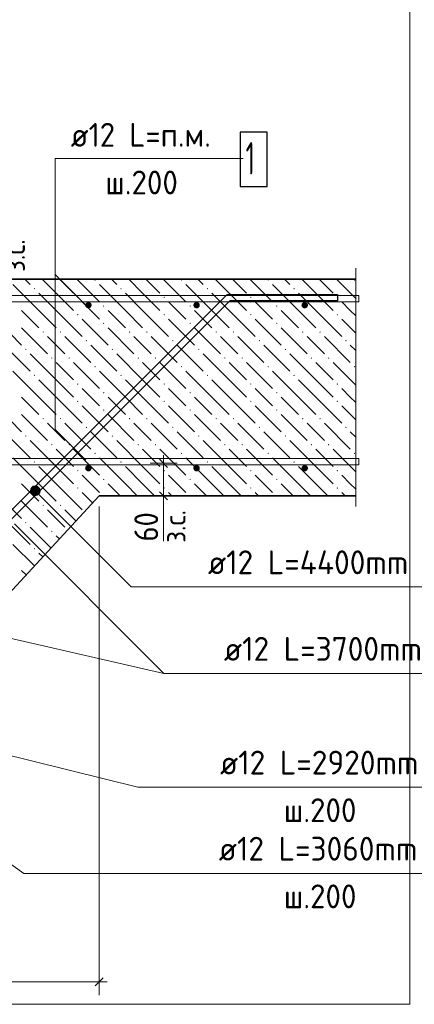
# Model space of a CAD drawing. Header units: millimetres. Extents: x 0 to 59052, y 0 to 35640.
# Tile 20 of 25: x 25010 to 29388, y 12772 to 23681. Entities that reach past the tile are written whole.
import ezdxf

# ---------------------------------------------------------------- set-up
doc = ezdxf.new("R2010")
doc.units = ezdxf.units.MM
for name, color, linetype, lineweight in [('Standard', 7, 'Continuous', 25), ('ЖБ Лента фундамента под плитной частью', 52, 'Continuous', 50), ('ЖБ Плита Фундамента верхний уровень', 7, 'Continuous', 35), ('Позиционная метка номер позиции', 7, 'Continuous', 13), ('Размерная выноска', 7, 'Continuous', 13)]:
    doc.layers.add(name, color=color, linetype=linetype, lineweight=lineweight)
for name, color, linetype, lineweight, true_color in [('Обрамление Г-обр.', 7, 'Continuous', 25, 0x5f1e0f), ('Обрамление П-обр. равн.', 7, 'Continuous', 25, 0x5f1e0f), ('Фоновоя арматура Х1', 7, 'Continuous', 18, 0x656565)]:
    doc.layers.add(name, color=color, linetype=linetype, lineweight=lineweight, true_color=true_color)
doc.styles.add('ISOCPEUR', font='txt')

msp = doc.modelspace()

# ---------------------------------------------------------------- hatches: boundary and pattern name
at = {"layer": 'ЖБ Лента фундамента под плитной частью', "linetype": 'Continuous', "lineweight": 18, "transparency": 33554687}
for points in [[(25262, 18300), (25270, 18308), (25277, 18300), (25270, 18292)], [(25454, 18300), (25462, 18308), (25469, 18300), (25462, 18292)], [(25070, 18108), (25078, 18116), (25085, 18108), (25078, 18100)], [(25358, 18012), (25366, 18020), (25373, 18012), (25366, 18004)], [(25166, 17820), (25174, 17828), (25181, 17820), (25174, 17812)]]:
    msp.add_hatch(color=7, dxfattribs=at).paths.add_polyline_path(points, flags=16)
at = {"layer": 'ЖБ Плита Фундамента верхний уровень', "linetype": 'Continuous', "lineweight": 18, "transparency": 33554687}
for points in [[(25838, 20796), (25846, 20804), (25853, 20796), (25846, 20788)], [(26798, 20796), (26806, 20804), (26813, 20796), (26806, 20788)], [(27758, 20796), (27766, 20804), (27773, 20796), (27766, 20788)], [(28718, 20796), (28726, 20804), (28733, 20796), (28726, 20788)], [(25166, 20700), (25174, 20708), (25181, 20700), (25174, 20692)], [(26126, 20700), (26134, 20708), (26141, 20700), (26134, 20692)], [(27086, 20700), (27094, 20708), (27101, 20700), (27094, 20692)], [(28046, 20700), (28054, 20708), (28061, 20700), (28054, 20692)], [(25646, 20604), (25654, 20612), (25661, 20604), (25654, 20596)], [(25934, 20508), (25942, 20516), (25949, 20508), (25942, 20500)], [(26606, 20604), (26614, 20612), (26621, 20604), (26614, 20596)], [(26894, 20508), (26902, 20516), (26909, 20508), (26902, 20500)], [(27566, 20604), (27574, 20612), (27581, 20604), (27574, 20596)], [(27854, 20508), (27862, 20516), (27869, 20508), (27862, 20500)], [(28526, 20604), (28534, 20612), (28541, 20604), (28534, 20596)], [(25646, 20412), (25654, 20420), (25661, 20412), (25654, 20404)], [(26606, 20412), (26614, 20420), (26621, 20412), (26614, 20404)], [(27566, 20412), (27574, 20420), (27581, 20412), (27574, 20404)], [(28526, 20412), (28534, 20420), (28541, 20412), (28534, 20404)], [(25934, 20316), (25942, 20324), (25949, 20316), (25942, 20308)], [(26894, 20316), (26902, 20324), (26909, 20316), (26902, 20308)], [(27854, 20316), (27862, 20324), (27869, 20316), (27862, 20308)], [(25262, 20220), (25270, 20228), (25277, 20220), (25270, 20212)], [(25454, 20220), (25462, 20228), (25469, 20220), (25462, 20212)], [(26222, 20220), (26230, 20228), (26237, 20220), (26230, 20212)], [(26414, 20220), (26422, 20228), (26429, 20220), (26422, 20212)], [(27182, 20220), (27190, 20228), (27197, 20220), (27190, 20212)], [(27374, 20220), (27382, 20228), (27389, 20220), (27382, 20212)], [(28142, 20220), (28150, 20228), (28157, 20220), (28150, 20212)], [(28334, 20220), (28342, 20228), (28349, 20220), (28342, 20212)], [(25742, 20124), (25750, 20132), (25757, 20124), (25750, 20116)], [(26702, 20124), (26710, 20132), (26717, 20124), (26710, 20116)], [(27662, 20124), (27670, 20132), (27677, 20124), (27670, 20116)], [(28622, 20124), (28630, 20132), (28637, 20124), (28630, 20116)], [(25070, 20028), (25078, 20036), (25085, 20028), (25078, 20020)], [(26030, 20028), (26038, 20036), (26045, 20028), (26038, 20020)], [(26990, 20028), (26998, 20036), (27005, 20028), (26998, 20020)], [(27950, 20028), (27958, 20036), (27965, 20028), (27958, 20020)], [(25358, 19932), (25366, 19940), (25373, 19932), (25366, 19924)], [(25550, 19932), (25558, 19940), (25565, 19932), (25558, 19924)], [(26318, 19932), (26326, 19940), (26333, 19932), (26326, 19924)], [(26510, 19932), (26518, 19940), (26525, 19932), (26518, 19924)], [(27278, 19932), (27286, 19940), (27293, 19932), (27286, 19924)], [(27470, 19932), (27478, 19940), (27485, 19932), (27478, 19924)], [(28238, 19932), (28246, 19940), (28253, 19932), (28246, 19924)], [(28430, 19932), (28438, 19940), (28445, 19932), (28438, 19924)], [(25166, 19740), (25174, 19748), (25181, 19740), (25174, 19732)], [(25838, 19836), (25846, 19844), (25853, 19836), (25846, 19828)], [(26126, 19740), (26134, 19748), (26141, 19740), (26134, 19732)], [(26798, 19836), (26806, 19844), (26813, 19836), (26806, 19828)], [(27086, 19740), (27094, 19748), (27101, 19740), (27094, 19732)], [(27758, 19836), (27766, 19844), (27773, 19836), (27766, 19828)], [(28046, 19740), (28054, 19748), (28061, 19740), (28054, 19732)], [(28718, 19836), (28726, 19844), (28733, 19836), (28726, 19828)], [(25646, 19644), (25654, 19652), (25661, 19644), (25654, 19636)], [(26606, 19644), (26614, 19652), (26621, 19644), (26614, 19636)], [(27566, 19644), (27574, 19652), (27581, 19644), (27574, 19636)], [(28526, 19644), (28534, 19652), (28541, 19644), (28534, 19636)], [(25934, 19548), (25942, 19556), (25949, 19548), (25942, 19540)], [(26894, 19548), (26902, 19556), (26909, 19548), (26902, 19540)], [(27854, 19548), (27862, 19556), (27869, 19548), (27862, 19540)], [(25646, 19452), (25654, 19460), (25661, 19452), (25654, 19444)], [(26606, 19452), (26614, 19460), (26621, 19452), (26614, 19444)], [(27566, 19452), (27574, 19460), (27581, 19452), (27574, 19444)], [(28526, 19452), (28534, 19460), (28541, 19452), (28534, 19444)], [(25934, 19356), (25942, 19364), (25949, 19356), (25942, 19348)], [(26894, 19356), (26902, 19364), (26909, 19356), (26902, 19348)], [(27854, 19356), (27862, 19364), (27869, 19356), (27862, 19348)], [(25262, 19260), (25270, 19268), (25277, 19260), (25270, 19252)], [(25454, 19260), (25462, 19268), (25469, 19260), (25462, 19252)], [(26222, 19260), (26230, 19268), (26237, 19260), (26230, 19252)], [(26414, 19260), (26422, 19268), (26429, 19260), (26422, 19252)], [(27182, 19260), (27190, 19268), (27197, 19260), (27190, 19252)], [(27374, 19260), (27382, 19268), (27389, 19260), (27382, 19252)], [(28142, 19260), (28150, 19268), (28157, 19260), (28150, 19252)], [(28334, 19260), (28342, 19268), (28349, 19260), (28342, 19252)], [(25742, 19164), (25750, 19172), (25757, 19164), (25750, 19156)], [(26702, 19164), (26710, 19172), (26717, 19164), (26710, 19156)], [(27662, 19164), (27670, 19172), (27677, 19164), (27670, 19156)], [(28622, 19164), (28630, 19172), (28637, 19164), (28630, 19156)], [(25070, 19068), (25078, 19076), (25085, 19068), (25078, 19060)], [(26030, 19068), (26038, 19076), (26045, 19068), (26038, 19060)], [(26990, 19068), (26998, 19076), (27005, 19068), (26998, 19060)], [(27950, 19068), (27958, 19076), (27965, 19068), (27958, 19060)], [(25358, 18972), (25366, 18980), (25373, 18972), (25366, 18964)], [(25550, 18972), (25558, 18980), (25565, 18972), (25558, 18964)], [(25838, 18876), (25846, 18884), (25853, 18876), (25846, 18868)], [(26318, 18972), (26326, 18980), (26333, 18972), (26326, 18964)], [(26510, 18972), (26518, 18980), (26525, 18972), (26518, 18964)], [(26798, 18876), (26806, 18884), (26813, 18876), (26806, 18868)], [(27278, 18972), (27286, 18980), (27293, 18972), (27286, 18964)], [(27470, 18972), (27478, 18980), (27485, 18972), (27478, 18964)], [(27758, 18876), (27766, 18884), (27773, 18876), (27766, 18868)], [(28238, 18972), (28246, 18980), (28253, 18972), (28246, 18964)], [(28430, 18972), (28438, 18980), (28445, 18972), (28438, 18964)], [(28718, 18876), (28726, 18884), (28733, 18876), (28726, 18868)], [(25166, 18780), (25174, 18788), (25181, 18780), (25174, 18772)], [(26126, 18780), (26134, 18788), (26141, 18780), (26134, 18772)], [(27086, 18780), (27094, 18788), (27101, 18780), (27094, 18772)], [(28046, 18780), (28054, 18788), (28061, 18780), (28054, 18772)], [(25646, 18684), (25654, 18692), (25661, 18684), (25654, 18676)], [(26606, 18684), (26614, 18692), (26621, 18684), (26614, 18676)], [(27566, 18684), (27574, 18692), (27581, 18684), (27574, 18676)], [(28526, 18684), (28534, 18692), (28541, 18684), (28534, 18676)], [(25934, 18588), (25942, 18596), (25949, 18588), (25942, 18580)], [(26894, 18588), (26902, 18596), (26909, 18588), (26902, 18580)], [(27854, 18588), (27862, 18596), (27869, 18588), (27862, 18580)], [(25646, 18492), (25654, 18500), (25661, 18492), (25654, 18484)], [(26606, 18492), (26614, 18500), (26621, 18492), (26614, 18484)], [(27566, 18492), (27574, 18500), (27581, 18492), (27574, 18484)], [(28526, 18492), (28534, 18500), (28541, 18492), (28534, 18484)]]:
    msp.add_hatch(color=7, dxfattribs=at).paths.add_polyline_path(points, flags=16)
at = {"layer": 'Позиционная метка номер позиции', "linetype": 'Continuous', "lineweight": 13, "transparency": 33554687}
for points in [[(25130, 18475), (25168, 18513), (25143, 18500)], [(25168, 18513), (25130, 18475), (25130, 18448)], [(25168, 18513), (25130, 18448), (25195, 18513)], [(25195, 18513), (25130, 18448), (25143, 18423)], [(25195, 18513), (25143, 18423), (25220, 18500)], [(25220, 18500), (25143, 18423), (25168, 18410)], [(25220, 18500), (25168, 18410), (25234, 18475)], [(25234, 18475), (25168, 18410), (25195, 18410)], [(25234, 18475), (25195, 18410), (25234, 18448)], [(25234, 18448), (25195, 18410), (25220, 18423)]]:
    msp.add_hatch(color=7, dxfattribs=at).paths.add_polyline_path(points)
at = {"layer": 'Фоновоя арматура Х1', "linetype": 'Continuous', "lineweight": 18, "transparency": 33554687}
for points in [[(25808, 20518), (25806, 20532), (25798, 20543), (25786, 20551), (25772, 20554), (25759, 20551), (25747, 20543), (25739, 20532), (25736, 20518), (25739, 20504), (25747, 20493), (25759, 20485), (25772, 20482), (25786, 20485), (25798, 20493), (25806, 20504)], [(25808, 20518), (25806, 20532), (25798, 20543), (25786, 20551), (25772, 20554), (25759, 20551), (25747, 20543), (25739, 20532), (25736, 20518), (25739, 20504), (25747, 20493), (25759, 20485), (25772, 20482), (25786, 20485), (25798, 20493), (25806, 20504)], [(27008, 20518), (27006, 20532), (26998, 20543), (26986, 20551), (26972, 20554), (26959, 20551), (26947, 20543), (26939, 20532), (26936, 20518), (26939, 20504), (26947, 20493), (26959, 20485), (26972, 20482), (26986, 20485), (26998, 20493), (27006, 20504)], [(27008, 20518), (27006, 20532), (26998, 20543), (26986, 20551), (26972, 20554), (26959, 20551), (26947, 20543), (26939, 20532), (26936, 20518), (26939, 20504), (26947, 20493), (26959, 20485), (26972, 20482), (26986, 20485), (26998, 20493), (27006, 20504)], [(28208, 20518), (28206, 20532), (28198, 20543), (28186, 20551), (28172, 20554), (28159, 20551), (28147, 20543), (28139, 20532), (28136, 20518), (28139, 20504), (28147, 20493), (28159, 20485), (28172, 20482), (28186, 20485), (28198, 20493), (28206, 20504)], [(28208, 20518), (28206, 20532), (28198, 20543), (28186, 20551), (28172, 20554), (28159, 20551), (28147, 20543), (28139, 20532), (28136, 20518), (28139, 20504), (28147, 20493), (28159, 20485), (28172, 20482), (28186, 20485), (28198, 20493), (28206, 20504)], [(25808, 18712), (25806, 18726), (25798, 18737), (25786, 18745), (25772, 18748), (25759, 18745), (25747, 18737), (25739, 18726), (25736, 18712), (25739, 18698), (25747, 18687), (25759, 18679), (25772, 18676), (25786, 18679), (25798, 18687), (25806, 18698)], [(25808, 18712), (25806, 18726), (25798, 18737), (25786, 18745), (25772, 18748), (25759, 18745), (25747, 18737), (25739, 18726), (25736, 18712), (25739, 18698), (25747, 18687), (25759, 18679), (25772, 18676), (25786, 18679), (25798, 18687), (25806, 18698)], [(27008, 18712), (27006, 18726), (26998, 18737), (26986, 18745), (26972, 18748), (26959, 18745), (26947, 18737), (26939, 18726), (26936, 18712), (26939, 18698), (26947, 18687), (26959, 18679), (26972, 18676), (26986, 18679), (26998, 18687), (27006, 18698)], [(27008, 18712), (27006, 18726), (26998, 18737), (26986, 18745), (26972, 18748), (26959, 18745), (26947, 18737), (26939, 18726), (26936, 18712), (26939, 18698), (26947, 18687), (26959, 18679), (26972, 18676), (26986, 18679), (26998, 18687), (27006, 18698)], [(28208, 18712), (28206, 18726), (28198, 18737), (28186, 18745), (28172, 18748), (28159, 18745), (28147, 18737), (28139, 18726), (28136, 18712), (28139, 18698), (28147, 18687), (28159, 18679), (28172, 18676), (28186, 18679), (28198, 18687), (28206, 18698)], [(28208, 18712), (28206, 18726), (28198, 18737), (28186, 18745), (28172, 18748), (28159, 18745), (28147, 18737), (28139, 18726), (28136, 18712), (28139, 18698), (28147, 18687), (28159, 18679), (28172, 18676), (28186, 18679), (28198, 18687), (28206, 18698)]]:
    msp.add_hatch(color=7, dxfattribs=at).paths.add_polyline_path(points)

# ---------------------------------------------------------------- linework, layer by layer
at = {"layer": 'Standard', "color": 7, "linetype": 'Continuous', "lineweight": 13, "transparency": 33554687}
for p, q in [((26606, 18766), (26456, 18766)), ((26606, 18766), (26606, 18856)), ((26606, 18766), (26756, 18766)), ((26606, 18766), (26606, 18406)), ((26606, 18406), (26456, 18406)), ((26606, 18406), (26756, 18406)), ((26606, 18406), (26606, 18316)), ((25892, 13022), (25892, 18286)), ((25892, 13022), (25892, 13172)), ((22559, 13022), (25892, 13022)), ((25892, 13022), (25892, 12872)), ((25892, 13022), (25982, 13022))]:
    msp.add_line(p, q, dxfattribs=at)
at = {"layer": 'Standard', "color": 7, "linetype": 'Continuous', "lineweight": 25, "transparency": 33554687}
for p, q in [((26561, 18811), (26651, 18721)), ((26561, 18451), (26651, 18361)), ((25847, 12977), (25937, 13067))]:
    msp.add_line(p, q, dxfattribs=at)
at = {"layer": 'Standard', "color": 254, "linetype": 'Continuous', "lineweight": 13, "true_color": 0xc4c4ff, "transparency": 33554687}
msp.add_lwpolyline([(5410, 12772), (29338, 12772), (29338, 24627)], dxfattribs=at)
at = {"layer": 'ЖБ Лента фундамента под плитной частью', "color": 7, "linetype": 'Continuous', "lineweight": 35, "transparency": 33554687}
msp.add_line((22559, 14806), (25892, 18406), dxfattribs=at)
at = {"layer": 'ЖБ Лента фундамента под плитной частью', "color": 254, "linetype": 'Continuous', "lineweight": 18, "transparency": 33554687}
for p, q in [((24779, 18406), (25030, 18156)), ((25030, 18348), (25318, 18060)), ((25163, 18406), (25222, 18348)), ((25355, 18406), (25414, 18348)), ((25547, 18406), (25702, 18252)), ((25739, 18406), (25819, 18327)), ((25414, 18156), (25318, 18252)), ((25510, 18252), (25634, 18127)), ((24838, 18156), (25126, 17868)), ((25510, 18060), (25414, 18156)), ((25357, 17828), (25126, 18060)), ((25414, 17964), (25450, 17928)), ((25173, 17629), (24934, 17868)), ((25222, 17772), (25265, 17728)), ((25030, 17580), (25080, 17529))]:
    msp.add_line(p, q, dxfattribs=at)
at = {"layer": 'ЖБ Плита Фундамента верхний уровень', "color": 7, "linetype": 'Continuous', "lineweight": 35, "transparency": 33554687}
for p, q in [((28738, 20806), (19892, 20806)), ((25892, 18406), (28738, 18406))]:
    msp.add_line(p, q, dxfattribs=at)
at = {"layer": 'ЖБ Плита Фундамента верхний уровень', "color": 254, "linetype": 'Continuous', "lineweight": 18, "transparency": 33554687}
for p, q in [((25222, 20460), (24934, 20748)), ((25067, 20806), (25126, 20748)), ((25414, 20652), (25259, 20806)), ((25451, 20806), (25606, 20652)), ((25643, 20806), (25894, 20556)), ((26182, 20460), (25894, 20748)), ((26027, 20806), (26086, 20748)), ((26374, 20652), (26219, 20806)), ((26411, 20806), (26566, 20652)), ((26603, 20806), (26854, 20556)), ((27142, 20460), (26854, 20748)), ((26987, 20806), (27046, 20748)), ((27334, 20652), (27179, 20806)), ((27371, 20806), (27526, 20652)), ((27563, 20806), (27814, 20556)), ((28102, 20460), (27814, 20748)), ((27947, 20806), (28006, 20748)), ((28294, 20652), (28139, 20806)), ((28331, 20806), (28486, 20652)), ((28523, 20806), (28738, 20591)), ((25222, 20652), (25414, 20460)), ((25414, 20652), (25606, 20460)), ((26182, 20652), (26374, 20460)), ((26374, 20652), (26566, 20460)), ((27142, 20652), (27334, 20460)), ((27334, 20652), (27526, 20460)), ((28102, 20652), (28294, 20460)), ((28294, 20652), (28486, 20460)), ((25798, 20460), (25702, 20556)), ((26758, 20460), (26662, 20556)), ((27718, 20460), (27622, 20556)), ((28678, 20460), (28582, 20556)), ((25030, 20460), (25222, 20268)), ((25222, 20460), (25414, 20268)), ((25414, 20460), (25702, 20172)), ((25894, 20364), (25798, 20460)), ((25990, 20460), (26182, 20268)), ((26182, 20460), (26374, 20268)), ((26374, 20460), (26662, 20172)), ((26854, 20364), (26758, 20460)), ((26950, 20460), (27142, 20268)), ((27142, 20460), (27334, 20268)), ((27334, 20460), (27622, 20172)), ((27814, 20364), (27718, 20460)), ((27910, 20460), (28102, 20268)), ((28102, 20460), (28294, 20268)), ((28294, 20460), (28582, 20172)), ((28738, 20399), (28678, 20460)), ((24742, 20364), (25030, 20076)), ((25702, 20364), (25990, 20076)), ((26662, 20364), (26950, 20076)), ((27622, 20364), (27910, 20076)), ((28582, 20364), (28738, 20207)), ((25030, 20268), (25318, 19980)), ((25990, 20268), (26278, 19980)), ((26950, 20268), (27238, 19980)), ((27910, 20268), (28198, 19980)), ((24838, 20076), (25126, 19788)), ((25414, 20076), (25318, 20172)), ((25510, 19980), (25414, 20076)), ((25510, 20172), (25798, 19884)), ((25798, 20076), (26086, 19788)), ((26374, 20076), (26278, 20172)), ((26470, 19980), (26374, 20076)), ((26470, 20172), (26758, 19884)), ((26758, 20076), (27046, 19788)), ((27334, 20076), (27238, 20172)), ((27430, 19980), (27334, 20076)), ((27430, 20172), (27718, 19884)), ((27718, 20076), (28006, 19788)), ((28294, 20076), (28198, 20172)), ((28390, 19980), (28294, 20076)), ((28390, 20172), (28678, 19884)), ((28678, 20076), (28738, 20015)), ((25414, 19692), (25126, 19980)), ((26374, 19692), (26086, 19980)), ((27334, 19692), (27046, 19980)), ((28294, 19692), (28006, 19980)), ((25414, 19884), (25606, 19692)), ((25606, 19884), (25894, 19596)), ((26374, 19884), (26566, 19692)), ((26566, 19884), (26854, 19596)), ((27334, 19884), (27526, 19692)), ((27526, 19884), (27814, 19596)), ((28294, 19884), (28486, 19692)), ((28486, 19884), (28738, 19631)), ((25222, 19500), (24934, 19788)), ((26182, 19500), (25894, 19788)), ((27142, 19500), (26854, 19788)), ((28102, 19500), (27814, 19788)), ((25222, 19692), (25414, 19500)), ((25414, 19692), (25606, 19500)), ((26182, 19692), (26374, 19500)), ((26374, 19692), (26566, 19500)), ((27142, 19692), (27334, 19500)), ((27334, 19692), (27526, 19500)), ((28102, 19692), (28294, 19500)), ((28294, 19692), (28486, 19500)), ((25798, 19500), (25702, 19596)), ((26758, 19500), (26662, 19596)), ((27718, 19500), (27622, 19596)), ((28678, 19500), (28582, 19596)), ((25030, 19500), (25222, 19308)), ((25222, 19500), (25414, 19308)), ((25414, 19500), (25702, 19212)), ((25894, 19404), (25798, 19500)), ((25990, 19500), (26182, 19308)), ((26182, 19500), (26374, 19308)), ((26374, 19500), (26662, 19212)), ((26854, 19404), (26758, 19500)), ((26950, 19500), (27142, 19308)), ((27142, 19500), (27334, 19308)), ((27334, 19500), (27622, 19212)), ((27814, 19404), (27718, 19500)), ((27910, 19500), (28102, 19308)), ((28102, 19500), (28294, 19308)), ((28294, 19500), (28582, 19212)), ((28738, 19439), (28678, 19500)), ((24742, 19404), (25030, 19116)), ((25702, 19404), (25990, 19116)), ((26662, 19404), (26950, 19116)), ((27622, 19404), (27910, 19116)), ((28582, 19404), (28738, 19247)), ((25030, 19308), (25318, 19020)), ((25414, 19116), (25318, 19212)), ((25510, 19212), (25798, 18924)), ((25990, 19308), (26278, 19020)), ((26374, 19116), (26278, 19212)), ((26470, 19212), (26758, 18924)), ((26950, 19308), (27238, 19020)), ((27334, 19116), (27238, 19212)), ((27430, 19212), (27718, 18924)), ((27910, 19308), (28198, 19020)), ((28294, 19116), (28198, 19212)), ((28390, 19212), (28678, 18924)), ((24838, 19116), (25126, 18828)), ((25510, 19020), (25414, 19116)), ((25798, 19116), (26086, 18828)), ((26470, 19020), (26374, 19116)), ((26758, 19116), (27046, 18828)), ((27430, 19020), (27334, 19116)), ((27718, 19116), (28006, 18828)), ((28390, 19020), (28294, 19116)), ((28678, 19116), (28738, 19055)), ((25414, 18732), (25126, 19020)), ((26374, 18732), (26086, 19020)), ((27334, 18732), (27046, 19020)), ((28294, 18732), (28006, 19020)), ((25414, 18924), (25606, 18732)), ((25606, 18924), (25894, 18636)), ((26374, 18924), (26566, 18732)), ((26566, 18924), (26854, 18636)), ((27334, 18924), (27526, 18732)), ((27526, 18924), (27814, 18636)), ((28294, 18924), (28486, 18732)), ((28486, 18924), (28738, 18671)), ((25222, 18540), (24934, 18828)), ((26182, 18540), (25894, 18828)), ((27142, 18540), (26854, 18828)), ((28102, 18540), (27814, 18828)), ((25222, 18732), (25414, 18540)), ((25414, 18732), (25606, 18540)), ((26182, 18732), (26374, 18540)), ((26374, 18732), (26566, 18540)), ((27142, 18732), (27334, 18540)), ((27334, 18732), (27526, 18540)), ((28102, 18732), (28294, 18540)), ((28294, 18732), (28486, 18540)), ((25798, 18540), (25702, 18636)), ((26758, 18540), (26662, 18636)), ((27718, 18540), (27622, 18636)), ((28678, 18540), (28582, 18636)), ((25030, 18540), (25163, 18406)), ((25222, 18540), (25355, 18406)), ((25414, 18540), (25547, 18406)), ((25702, 18444), (25739, 18406)), ((25894, 18444), (25798, 18540)), ((25990, 18540), (26123, 18406)), ((26182, 18540), (26315, 18406)), ((26374, 18540), (26507, 18406)), ((26662, 18444), (26699, 18406)), ((26854, 18444), (26758, 18540)), ((26950, 18540), (27083, 18406)), ((27142, 18540), (27275, 18406)), ((27334, 18540), (27467, 18406)), ((27622, 18444), (27659, 18406)), ((27814, 18444), (27718, 18540)), ((27910, 18540), (28043, 18406)), ((28102, 18540), (28235, 18406)), ((28294, 18540), (28427, 18406)), ((28582, 18444), (28619, 18406)), ((28738, 18479), (28678, 18540))]:
    msp.add_line(p, q, dxfattribs=at)
at = {"layer": 'Обрамление Г-обр.', "color": 38, "linetype": 'Continuous', "lineweight": 25, "true_color": 0x5f1e0f, "transparency": 33554687}
msp.add_lwpolyline([(28535, 20564), (27340, 20564), (22008, 15244), (12950, 15244), (7626, 20569), (6434, 20569), (6434, 20641), (7655, 20641), (12980, 15316), (21978, 15316), (27310, 20636), (28535, 20636), (28535, 20564)], dxfattribs=at)
msp.add_lwpolyline([(28535, 20564), (27340, 20564), (22008, 15244), (12950, 15244), (7626, 20569), (6434, 20569), (6434, 20641), (7655, 20641), (12980, 15316), (21978, 15316), (27310, 20636), (28535, 20636), (28535, 20564)], dxfattribs=at)
at = {"layer": 'Позиционная метка номер позиции', "color": 7, "linetype": 'Continuous', "lineweight": 13, "transparency": 33554687}
for p, q in [((25143, 18500), (25143, 18500)), ((25220, 18500), (25220, 18500)), ((25143, 18423), (25143, 18423)), ((25220, 18423), (25220, 18423))]:
    msp.add_line(p, q, dxfattribs=at)
for points in [[(25182, 18461), (26245, 17396), (29791, 17396)], [(20106, 17770), (25054, 14223), (29794, 14223)]]:
    msp.add_lwpolyline(points, dxfattribs=at)
msp.add_circle((25182, 18461), 54, dxfattribs=at)
at = {"layer": 'Размерная выноска', "color": 7, "linetype": 'Continuous', "lineweight": 13, "transparency": 33554687}
for p, q in [((25743, 20518), (25404, 20857)), ((28738, 18286), (28738, 20926)), ((26606, 18406), (26606, 17905)), ((26610, 16438), (29850, 16438))]:
    msp.add_line(p, q, dxfattribs=at)
for points in [[(25743, 18802), (25404, 19141), (25404, 22141), (27489, 22141)], [(24953, 18094), (26610, 16438), (23883, 17060)], [(22836, 16037), (26319, 15178), (29808, 15178)]]:
    msp.add_lwpolyline(points, dxfattribs=at)
at = {"layer": 'Фоновоя арматура Х1', "color": 7, "linetype": 'Continuous', "lineweight": 25, "transparency": 33554687}
msp.add_lwpolyline([(27457, 21833), (27757, 21833), (27757, 22433), (27457, 22433), (27457, 21833)], dxfattribs=at)
at = {"layer": 'Фоновоя арматура Х1', "color": 251, "linetype": 'Continuous', "lineweight": 18, "true_color": 0x656565, "transparency": 33554687}
for points in [[(20072, 20626), (28774, 20626), (28774, 20554), (20072, 20554), (20072, 20626)], [(20072, 20626), (28774, 20626), (28774, 20554), (20072, 20554), (20072, 20626)], [(20072, 18820), (28774, 18820), (28774, 18748), (20072, 18748), (20072, 18820)], [(20072, 18820), (28774, 18820), (28774, 18748), (20072, 18748), (20072, 18820)]]:
    msp.add_lwpolyline(points, dxfattribs=at)

# ---------------------------------------------------------------- texts
at = {"layer": 'Standard', "color": 7, "linetype": 'Continuous', "lineweight": 18, "transparency": 33554687, "char_height": 240, "width": 551.93, "attachment_point": 7, "rotation": 90, "style": 'ISOCPEUR'}
for insert in [(25068, 20886), (26850, 17886)]:
    msp.add_mtext('\\W0.90;з.с.', dxfattribs=dict(at, insert=insert))
at = {"layer": 'Standard', "color": 7, "linetype": 'Continuous', "lineweight": 25, "transparency": 33554687, "insert": (26546, 17900), "char_height": 264, "width": 484.71, "attachment_point": 7, "rotation": 90, "style": 'ISOCPEUR'}
msp.add_mtext('\\W0.87;60', dxfattribs=at)
at = {"layer": 'Обрамление Г-обр.', "color": 7, "linetype": 'Continuous', "lineweight": 13, "transparency": 33554687, "char_height": 264, "attachment_point": 7, "style": 'ISOCPEUR'}
for s, insert, width in [('\\W0.96;ø12 L=4400mm ', (27098, 17537), 2633.63), ('\\W0.96;ø12 L=3700mm ', (27275, 16578), 2580.62), ('\\W0.96;ø12 L=2920mm ', (27232, 15318), 2580.63), ('\\W0.96;ø12 L=3060mm ', (27218, 14364), 2580.63)]:
    msp.add_mtext(s, dxfattribs=dict(at, insert=insert, width=width))
at = {"layer": 'Обрамление П-обр. равн.', "color": 7, "linetype": 'Continuous', "lineweight": 13, "transparency": 33554687, "char_height": 264, "width": 1154.55, "attachment_point": 7, "style": 'ISOCPEUR'}
for insert in [(27940, 14790), (27940, 13836)]:
    msp.add_mtext('\\W0.95;ш.200 ', dxfattribs=dict(at, insert=insert))
at = {"layer": 'Фоновоя арматура Х1', "color": 7, "linetype": 'Continuous', "lineweight": 13, "transparency": 33554687, "attachment_point": 7, "style": 'ISOCPEUR'}
for s, insert, char_height, width in [('\\W0.94;ø12 L=п.м. ', (25576, 22273), 264, 1918.98), ('\\W0.56;1', (27517, 21965), 360, 279.99), ('\\W0.95;ш.200 ', (25959, 21745), 264, 1154.55)]:
    msp.add_mtext(s, dxfattribs=dict(at, insert=insert, char_height=char_height, width=width))

doc.saveas('drawing.dxf')
